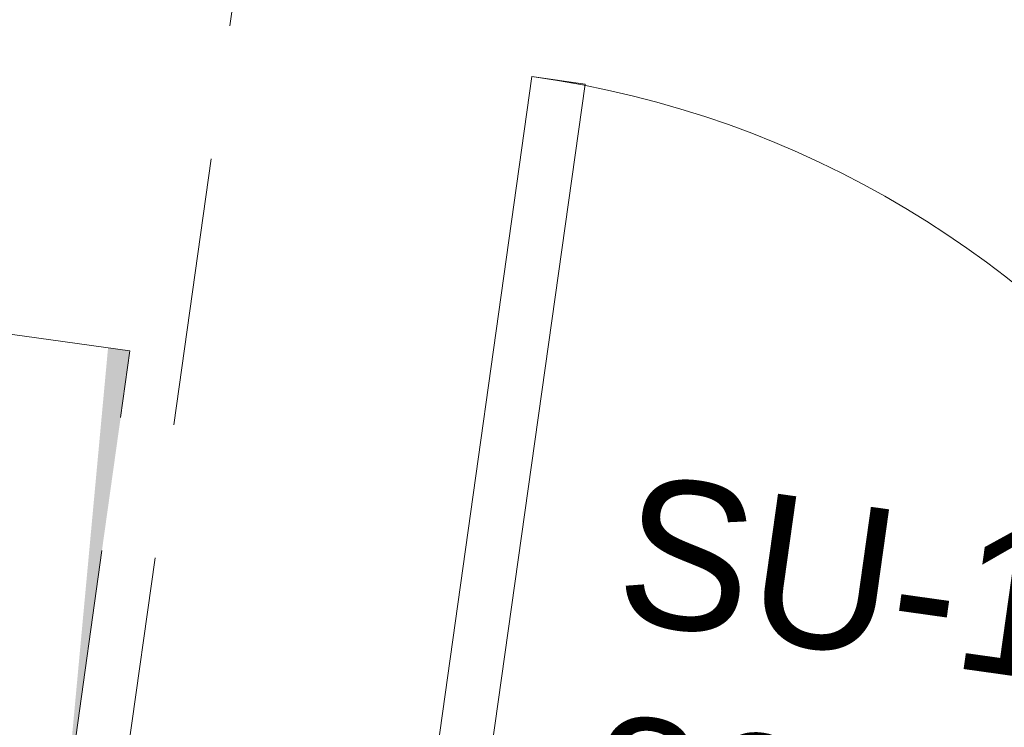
# Model space of a CAD drawing. Header units: millimetres. Extents: x 74467 to 235410, y -65 to 114857.
# Tile 48 of 256: x 84010 to 84743, y 89212 to 89739. Entities that reach past the tile are written whole.
import ezdxf
from ezdxf.enums import TextEntityAlignment as Align

# ---------------------------------------------------------------- set-up
doc = ezdxf.new("R2010")
doc.units = ezdxf.units.MM
doc.header["$MEASUREMENT"] = 0
doc.linetypes.add('Katkend varjatud', pattern=[300, 200, -100])
doc.linetypes.add('Wipeout_Contour', pattern=[1000, 0, -1000])
for name, color, linetype in [('00 Kunstikonkursi LÜ jaoks asendi 2D', 7, 'Continuous'), ('1235 Vahelaed.AR', 7, 'Continuous'), ('1311 Siseseinad.AR', 7, 'Continuous'), ('1326 Seinapinnad.SA', 7, 'Continuous'), ('Uks', 7, 'Continuous'), ('Ukse tähis', 7, 'Continuous')]:
    doc.layers.add(name, color=color, linetype=linetype)
doc.styles.add('GENERATED_STYLE_2', font='txt', dxfattribs={"width": 0.84})

# ---------------------------------------------------------------- blocks, each defined once
blk = doc.blocks.new('Slab_20_1', base_point=(83646.17, 89049.96))
at = {"color": 254, "linetype": 'Wipeout_Contour', "lineweight": 0, "ltscale": 750402.108278}
blk.add_wipeout([(83646.17, 89049.96), (90297.82, 88115.13), (90052.87, 86372.26), (91828.89, 86122.66), (92242.74, 89063.68), (83814.57, 90248.19)], dxfattribs=at).dxf.layer = '1235 Vahelaed.AR'
blk = doc.blocks.new('Opening_130_1')
at = {"layer": '1326 Seinapinnad.SA', "linetype": 'Continuous', "lineweight": 0, "true_color": 0x000000}
for points in [[(83985.12, 90024.7), (83985.48, 90027.25), (83975.58, 90028.64)], [(84043.34, 89145.62), (84092.05, 89492.21), (84075.71, 89494.51)]]:
    blk.add_hatch(color=178, dxfattribs=at).paths.add_polyline_path(points)
at = {"layer": '1326 Seinapinnad.SA', "color": 7, "linetype": 'Katkend varjatud', "lineweight": 13, "flags": 128}
for points in [[(83975.58, 90028.64), (83855.19, 89172.06)], [(83985.48, 90027.25), (83975.58, 90028.64)], [(83913.81, 89517.26), (83985.48, 90027.25)], [(84092.05, 89492.21), (83913.81, 89517.26)], [(84043.34, 89145.62), (84092.05, 89492.21)], [(83855.19, 89172.06), (84043.34, 89145.62)]]:
    blk.add_lwpolyline(points, dxfattribs=at)
blk = doc.blocks.new('Door 24_6')
at = {"layer": 'Uks', "color": 7, "linetype": 'Continuous', "lineweight": 13}
for p, q in [((332, 0), (332, 744)), ((332, 744), (372, 744)), ((372, 744), (372, 0))]:
    blk.add_line(p, q, dxfattribs=at)
blk.add_arc((372, 0), 744, 90, 180, dxfattribs=at)
blk = doc.blocks.new('Door Stamp 24')
at = {"layer": 'Ukse tähis', "color": 7, "lineweight": 13, "style": 'GENERATED_STYLE_2'}
for tag, p in [('AC_WIDO_ID', (-460.35, -326.65)), ('AC_TextStyle_4', (-460.35, -506.03))]:
    blk.add_attdef(tag, text='', height=110, dxfattribs=at).set_placement(p, align=Align.TOP_LEFT)
blk = doc.blocks.new('Wall_45_1', base_point=(90419.62, 88098.02))
at = {"layer": 'Uks', "color": 7, "linetype": 'Continuous', "lineweight": 13, "xscale": -0.9999999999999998, "zscale": 1000, "rotation": 352.0000000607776}
blk.add_blockref('Door 24_6', (84656.24, 88908.01), dxfattribs=at)
at = {"layer": 'Ukse tähis', "color": 7, "lineweight": 13}
ref = blk.add_blockref('Door Stamp 24', (84636.76, 88769.37), dxfattribs=dict(at, rotation=172.0000000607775))
ref.add_attrib('AC_TextStyle_4', '800,0x2\xa0100,0', dxfattribs={"color": 7, "lineweight": 13, "height": 110, "rotation": 352, "style": 'GENERATED_STYLE_2'}).set_placement((84441.59, 89223.42), align=Align.TOP_LEFT)
ref.add_attrib('AC_WIDO_ID', 'SU-101/1T', dxfattribs={"color": 7, "lineweight": 13, "height": 110, "rotation": 352, "style": 'GENERATED_STYLE_2'}).set_placement((84466.36, 89401.07), align=Align.TOP_LEFT)
blk = doc.blocks.new('Wall_235_1', base_point=(81412.71, 71792.86))
at = {"layer": '1326 Seinapinnad.SA', "color": 7, "linetype": 'Katkend varjatud', "lineweight": 13, "flags": 128}
blk.add_lwpolyline([(83164.41, 82604.28), (84256.92, 90377.89)], dxfattribs=at)

msp = doc.modelspace()

# ---------------------------------------------------------------- block references
at = {"layer": '1235 Vahelaed.AR', "color": 7, "linetype": 'Continuous', "lineweight": 13}
msp.add_blockref('Slab_20_1', (83646.17, 89049.96), dxfattribs=at)

# ---------------------------------------------------------------- next in the draw order: wipeouts: each hides what was drawn before it
at = {"color": 254, "linetype": 'Wipeout_Contour', "lineweight": 0, "ltscale": 2114394.831306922}
msp.add_wipeout([(85800.25, 114798.65), (85283.24, 113762.08), (81457.73, 105547.95), (79754.16, 98873.6), (74744.97, 58252.08), (78840.97, 57691.95), (79724.49, 63897.37), (78115.95, 65420.54), (79009.94, 71803.14), (79406.07, 71747.66), (79876.29, 75104.89), (81262.75, 74910.7), (81927.68, 79472.56), (80911.87, 79614.84), (81132.41, 81189.47), (82153.05, 81046.52), (85252.01, 103464.94), (90613.76, 114702.21)], dxfattribs=at).dxf.layer = '00 Kunstikonkursi LÜ jaoks asendi 2D'

# ---------------------------------------------------------------- next in the draw order: block references
at = {"layer": '1311 Siseseinad.AR', "color": 7, "lineweight": 15}
msp.add_blockref('Wall_45_1', (90419.62, 88098.02), dxfattribs=at)
at = {"layer": '1326 Seinapinnad.SA', "color": 7, "lineweight": 15}
msp.add_blockref('Wall_235_1', (81412.71, 71792.86), dxfattribs=at)
at = {"layer": '1326 Seinapinnad.SA', "color": 7, "linetype": 'Continuous', "lineweight": 13}
msp.add_blockref('Opening_130_1', (0, 0), dxfattribs=at)

doc.saveas('drawing.dxf')
